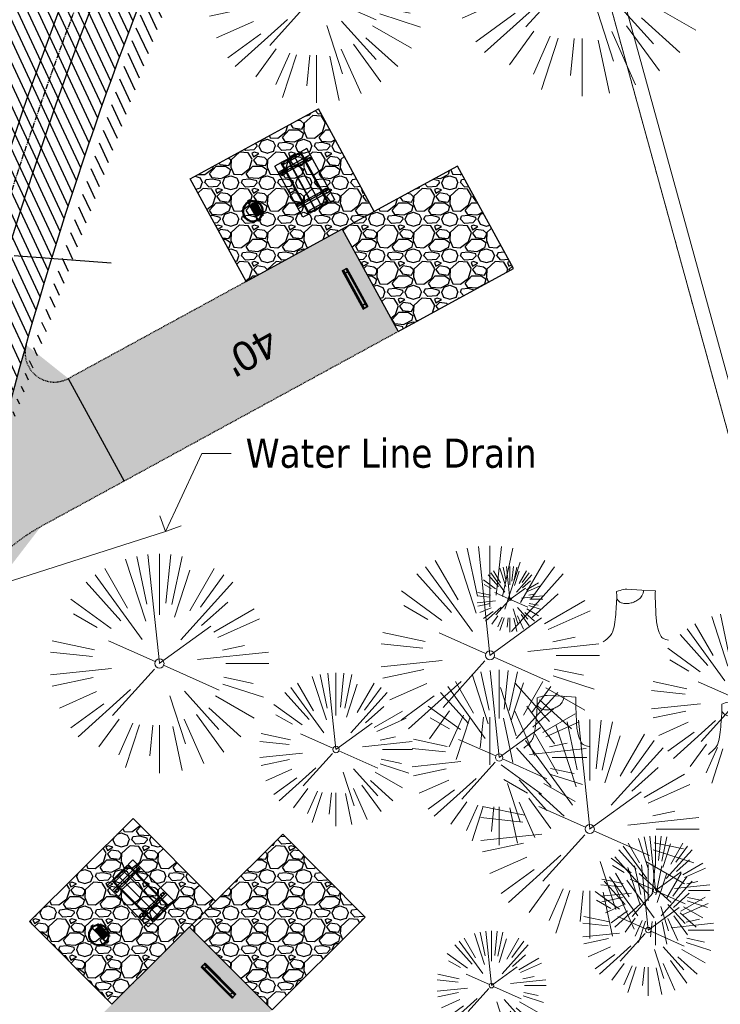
# Model space of a CAD drawing. Header units: feet. Extents: x 1134296 to 1140710, y 647902 to 649877.
# Tile 31 of 66: x 1134571 to 1134667, y 648818 to 648952. Entities that reach past the tile are written whole.
import ezdxf
from ezdxf import colors
from ezdxf.entities.mleader import LeaderData, LeaderLine
from ezdxf.lldxf.tags import DXFTag
from ezdxf.math import Vec2, Vec3

# ---------------------------------------------------------------- set-up
doc = ezdxf.new("R2010")
doc.units = ezdxf.units.FT
doc.header["$MEASUREMENT"] = 0
for name, pattern in [('CENTER2', [1.125, 0.75, -0.125, 0.125, -0.125]), ('PHANTOM2', [1.25, 0.625, -0.125, 0.125, -0.125, 0.125, -0.125]), ('RAD', [0.13, 0.08, -0.05])]:
    doc.linetypes.add(name, pattern=pattern)
for name, color, linetype, lineweight in [('-ANGLE-IRON', 8, 'Continuous', 25), ('V-ANNO-TEXT', 8, 'Continuous', 13), ('V-SITE-VEGE', 8, 'Continuous', 18), ('V-UTIL-WATR-LINE', 8, 'WATER', 15)]:
    doc.layers.add(name, color=color, linetype=linetype, lineweight=lineweight)
for name, color, linetype in [('-BOLTS-LAGS-SCREWS', 7, 'Continuous'), ('-CONCRETE', 9, 'Continuous'), ('-HARDWARE', 7, 'Continuous'), ('-TIMBER', 6, 'Continuous'), ('C-CAMPSITE-PADS', 6, 'Continuous'), ('C-PRKG-ASPH', 5, 'Continuous'), ('C-PRKG-GRVL', 8, 'Continuous'), ('C-PRKG-WHEL-STOP', 5, 'Continuous'), ('C-ROAD-ASPHALT', 1, 'Continuous'), ('C-ROAD-CNTR', 1, 'CENTER2'), ('C-ROAD-GRVL', 1, 'RAD'), ('C-SWLK-GRVL-PATT', 8, 'Continuous'), ('C-UTIL-WATER-MEP', 7, 'WATER (.5x)'), ('G-TEXT-ST02', 2, 'Continuous'), ('G-XREF', 7, 'Continuous')]:
    doc.layers.add(name, color=color, linetype=linetype)
doc.styles.add('Arial', font='arial.ttf', dxfattribs={"height": 180})
doc.styles.add('SEI-Dim & Leader', font='tahoma.ttf')
doc.styles.get("Standard").update_dxf_attribs({"font": 'arial.ttf'})
tags = doc.linetypes.add('WATER', pattern='A,1.5,-0.2,["W",Standard,S=0.08,R=0,X=-0.1,Y=-0.04],-0.05', length=1.75).pattern_tags.tags
tags[6] = DXFTag(74, 10)
tags = doc.linetypes.add('WATER (.5x)', pattern='A,0.75,-0.2,["W",Standard,S=0.08,R=0,X=-0.1,Y=-0.04],-0.05', length=1).pattern_tags.tags
tags[6] = DXFTag(74, 10)
pattern_1 = [(37.5, (0, 0), (-0.0629933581, 1.926823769), [0, -1.52, 0, -1.7, 0, -1.625]), (7.5, (0, 0), (1.7697767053, 2.822146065), [0, -0.82, 0, -1.37, 0, -0.525]), (327.5, (-1.23, 0), (3.1141418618, 0.0056590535), [0, -0.5, 0, -1.8, 0, -2.35]), (317.5, (-1.23, 0), (3.0061266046, 0.877675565), [0, -0.25, 0, -1.18, 0, -1.35])]
pattern_2 = [(228.012787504, (3.6, 5), (-40, -45), [0.67268, -66.595440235]), (184.969740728, (3.15, 4.5), (60, 5), [1.15434, -114.279623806]), (132.510447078, (2, 4.4), (50, -55), [0.81394, -80.58016298]), (267.273689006, (0.05, 3.15), (5, 100), [1.05119, -104.067790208]), (292.833654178, (0, 2.1), (-25, 60), [1.030775, -102.04686564]), (357.273689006, (0.4, 1.15), (-100, 5), [1.05119, -104.067790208]), (37.694240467, (1.45, 1.1), (-65, -50), [1.390145, -137.624242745]), (72.255328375, (2.55, 1.95), (35, 110), [1.31244, -129.931607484]), (121.429565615, (2.95, 3.2), (-40, 65), [1.05475, -104.420365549]), (175.23635831, (2.4, 4.1), (55, -5), [1.20416, -59.003812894]), (222.397437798, (1.2, 4.2), (-60, -55), [1.55724, -154.166875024]), (138.814074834, (5, 3.1), (-35, 30), [0.531505, -52.619224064]), (171.46923439, (4.6, 3.45), (65, -10), [1.011185, -100.10755708]), (225, (3.6, 3.6), (-6e-16, -5), [0.707105, -6.363962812]), (203.198590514, (3.25, 4.2), (25, 10), [0.38079, -37.69807553]), (291.80140949, (2.9, 4.05), (-5, 15), [0.538515, -26.387309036]), (30.96375653, (3.1, 3.55), (15, 10), [0.874645, -28.280114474]), (161.56505118, (3.85, 4), (10, -5), [0.632455, -15.1789333]), (16.389540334, (0, 4.05), (50, 15), [0.886, -87.714225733]), (70.346175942, (0.85, 4.3), (-20.00000000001, -55.00000000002), [0.743305, -73.587038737]), (293.198590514, (3.85, 5), (-10, 25), [0.761575, -37.31729053]), (343.610459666, (4.15, 4.3), (-50, 15), [0.886, -87.714225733]), (339.44395478, (0, 0.95), (-25, 10), [0.8544, -41.865618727]), (294.77514057, (0.8, 0.65), (-25, 55), [0.71589, -70.873215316]), (66.801409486, (3.9, 0), (10, 25), [0.761575, -37.31729053]), (17.354024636, (4.2, 0.7), (-65, -20), [0.838155, -82.977118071]), (69.44395478, (1.45, 0), (-10, -25), [0.4272, -42.292818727]), (101.30993247, (3.6, 0), (-5, 20), [0.25495, -25.240147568]), (165.96375653, (3.55, 0.25), (15, -5), [1.030775, -19.584753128]), (186.009005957, (2.55, 0.5), (50, 5), [0.95525, -94.569615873]), (303.69006753, (3.1, 3.1), (-5, 10), [0.72111, -17.306646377]), (353.157226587, (3.5, 2.5), (85, -10), [1.25897, -124.63781312]), (60.9453959, (4.75, 2.35), (-20, -35), [0.51478, -50.963370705]), (90, (5, 2.8), (-5, 5), [0.3, -4.7]), (120.256437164, (2.45, 0.65), (20, -35), [0.69462, -68.767599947]), (48.012787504, (2.1, 1.25), (40, 45), [1.34536, -65.922760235]), (0, (3, 2.25), (5, 5), [1.3, -3.7]), (325.30484647, (4.3, 2.25), (50, -35), [0.79057, -78.266371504]), (254.0546041, (4.95, 1.8), (-5, -20), [0.72801, -35.672539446]), (207.645975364, (4.75, 1.1), (-95, -50), [1.185325, -117.347370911]), (175.42607874, (3.7, 0.55), (-65, 5), [1.253995, -124.14536704])]

# ---------------------------------------------------------------- blocks, each defined once
blk = doc.blocks.new('V-SITE-VEGE-Stump')
for points in [[(-0.1229, -0.0143, 0.052613), (-0.0986, 0.0077, 0.106195), (-0.0905, 0.0219, 0.044862), (-0.0837, 0.0527, 0.020074), (-0.0776, 0.1229, 0.011675), (-0.0773, 0.1364, 0.007866), (-0.0776, 0.1565)], [(-0.0776, 0.1565, -0.027668), (-0.0534, 0.1634, -0.067978), (-0.0432, 0.1643), (0.0086, 0.1616), (0.054, 0.1591)], [(0.0151, 0.1613, -0.082864), (0.0081, 0.142, -0.111324), (-0.0021, 0.1306, -0.039313), (-0.0159, 0.1223, -0.049197), (-0.028, 0.1177, -0.066002), (-0.0447, 0.1155, -0.070187), (-0.0604, 0.1177, -0.114859), (-0.0685, 0.1223, -0.075938), (-0.0773, 0.1332)], [(0.054, 0.1591, 0.004334), (0.0538, 0.1369, 0.008344), (0.054, 0.1254), (0.0561, 0.0762, 0.046252), (0.0624, 0.0317, 0.069625), (0.0733, 0.0038, 0.149725), (0.0794, -0.002, 0.058523), (0.0992, -0.0091)]]:
    blk.add_lwpolyline(points, format="xyb")
blk = doc.blocks.new('V-SITE-VEGE-Coniferious Tree 2')
at = {"color": 0, "linetype": 'ByBlock'}
for p, q in [((-0.0575, 0.2704), (-0.104, 0.4891)), ((-0.0003, 0.0026), (-0.0523, 0.4973)), ((0, 0.2219), (0, 0.5)), ((0.0289, 0.2753), (0.0522, 0.4973)), ((0.0572, 0.2693), (0.1039, 0.4891)), ((-0.0626, 0.1926), (-0.1545, 0.4755)), ((-0.146, 0.2528), (-0.25, 0.433)), ((0.0685, 0.211), (0.1382, 0.4256)), ((0.1391, 0.2411), (0.25, 0.433)), ((-0.0791, 0.1089), (-0.2939, 0.4045)), ((0.1869, 0.2573), (0.2939, 0.4045)), ((-0.1757, 0.1951), (-0.3346, 0.3716)), ((0.0978, 0.1086), (0.3345, 0.3716)), ((-0.2201, 0.1599), (-0.4046, 0.2939)), ((0.192, 0.1729), (0.3116, 0.2806)), ((-0.2844, 0.1642), (-0.3931, 0.227)), ((0.2488, 0.1436), (0.433, 0.25)), ((0.2659, 0.1184), (0.4568, 0.2034)), ((-0.0009, -0.0007), (0.235, 0.1707)), ((-0.2961, 0.0629), (-0.4891, 0.1039)), ((-0.0199, 0.0089), (-0.2319, 0.1032)), ((0.2873, 0.0611), (0.3885, 0.0826)), ((-0.306, 0.0322), (-0.4973, 0.0523)), ((0.1731, 0.0182), (0.4972, 0.0523)), ((0.3025, 0), (0.5, 0)), ((-0.2183, -0.0229), (-0.4973, -0.0523)), ((-0.023, -0.0255), (-0.2138, -0.2374)), ((0.0185, -0.0083), (0.272, -0.1211)), ((-0.3022, -0.0642), (-0.4891, -0.1039)), ((0.2936, -0.0624), (0.4274, -0.0908)), ((0.2891, -0.094), (0.4755, -0.1545)), ((-0.2881, -0.1283), (-0.4568, -0.2034)), ((-0.132, -0.1189), (-0.3716, -0.3346)), ((0.0478, -0.1473), (0.1192, -0.3671)), ((0.1144, -0.1271), (0.2718, -0.3019)), ((0.2555, -0.1475), (0.433, -0.25)), ((-0.2545, -0.1849), (-0.4046, -0.2939)), ((0.2254, -0.2029), (0.3716, -0.3346)), ((-0.1843, -0.2536), (-0.2767, -0.3808)), ((0.1131, -0.2541), (0.2033, -0.4568)), ((0.1689, -0.2325), (0.2939, -0.4045)), ((-0.1214, -0.2725), (-0.1856, -0.4168)), ((-0.091, -0.2799), (-0.1545, -0.4755)), ((-0.0297, -0.2818), (-0.0443, -0.4216)), ((0, -0.2818), (0, -0.5)), ((0.061, -0.2873), (0.1039, -0.4891))]:
    blk.add_line(p, q, dxfattribs=at)
blk.add_circle((0, 0), 0.0208)
blk = doc.blocks.new('_Open90')
at = {"color": 0, "linetype": 'ByBlock', "lineweight": -2}
for p, q in [((-0.5, 0.5), (0, 0)), ((0, 0), (-1, 0)), ((0, 0), (-0.5, -0.5))]:
    blk.add_line(p, q, dxfattribs=at)
blk = doc.blocks.new('Wheel_Stop')
for points in [[(-36, 6.75), (36, 6.75)], [(-36, -2.25), (-36, 6.75)], [(-35.625, 4.5), (-36, 6.75)], [(-35.625, 0), (-36, -2.25)], [(-35.955, 6.48), (35.955, 6.48)], [(-35.625, 4.5), (-35.625, 0)], [(-35.625, 4.5), (35.625, 4.5)], [(-35.625, 0), (35.625, 0)], [(35.625, 4.5), (36, 6.75)], [(35.625, 4.5), (35.625, 0)], [(35.625, 0), (36, -2.25)], [(36, -2.25), (36, 6.75)], [(-36, -2.25), (36, -2.25)], [(-35.955, -1.98), (35.955, -1.98)]]:
    blk.add_lwpolyline(points)
for centre in [(-30, 2.25), (30, 2.25)]:
    blk.add_circle(centre, 0.5)
blk = doc.blocks.new('10FT_Precast Table')
at = {"layer": '-ANGLE-IRON'}
for p, q in [((-28.5, 21.1), (-28.5, 27.6)), ((-28.5, 27.6), (-24.5, 27.6)), ((-24.5, 21.1), (-28.5, 21.1)), ((-24.5, 27.6), (-24.5, 21.1)), ((28.5, 21.1), (28.5, 27.6)), ((28.5, 27.6), (32.5, 27.6)), ((32.5, 21.1), (28.5, 21.1)), ((32.5, 27.6), (32.5, 21.1)), ((-43.5, 15.3), (-46.5, 15.3)), ((-46.5, 15.3), (-46.5, -15.3)), ((-43.5, -15.3), (-43.5, 15.3)), ((-25.5, 15.3), (-28.5, 15.3)), ((-28.5, 15.3), (-28.5, -15.3)), ((-25.5, -15.3), (-25.5, 15.3)), ((32.5, 15.3), (29.5, 15.3)), ((29.5, 15.3), (29.5, -15.3)), ((32.5, -15.3), (32.5, 15.3)), ((46.5, 15.3), (43.5, 15.3)), ((43.5, 15.3), (43.5, -15.3)), ((46.5, -15.3), (46.5, 15.3)), ((-46.5, -15.3), (-43.5, -15.3)), ((-28.5, -15.3), (-25.5, -15.3)), ((29.5, -15.3), (32.5, -15.3)), ((43.5, -15.3), (46.5, -15.3)), ((-28.5, -27.6), (-28.5, -21.1)), ((-28.5, -21.1), (-24.5, -21.1)), ((-24.5, -27.6), (-28.5, -27.6)), ((-24.5, -21.1), (-24.5, -27.6)), ((28.5, -27.6), (28.5, -21.1)), ((28.5, -21.1), (32.5, -21.1)), ((32.5, -27.6), (28.5, -27.6)), ((32.5, -21.1), (32.5, -27.6))]:
    blk.add_line(p, q, dxfattribs=at)
at = {"layer": '-BOLTS-LAGS-SCREWS'}
for centre in [(-26.5, 26.1), (-26.5, 22.6), (30.5, 26.1), (30.5, 22.6), (-45, 14.3), (-45, 8.8), (-45, 2.8), (-27, 14.3), (-27, 8.8), (-27, 2.8), (31, 14.3), (31, 8.8), (31, 2.8), (45, 14.3), (45, 8.8), (45, 2.8), (-45, -2.8), (-45, -8.8), (-45, -14.3), (-27, -2.8), (-27, -8.8), (-27, -14.3), (31, -2.8), (31, -8.8), (31, -14.3), (45, -2.8), (45, -8.8), (45, -14.3), (-26.5, -22.6), (-26.5, -26.1), (30.5, -22.6), (30.5, -26.1)]:
    blk.add_circle(centre, 0.156, dxfattribs=at)
at = {"layer": '-CONCRETE'}
for p, q in [((-32, -30), (-32, 30)), ((-28.5, 30), (-28.5, 27.6)), ((-28.5, -27.1), (-28.5, 27.1)), ((32.5, 30), (32.5, 27.6)), ((32.5, -27.1), (32.5, 27.1)), ((36, -30), (36, 30)), ((-28.5, -30), (-28.5, -27.6)), ((32.5, -27.6), (32.5, -30))]:
    blk.add_line(p, q, dxfattribs=at)
at = {"layer": '-TIMBER'}
for p, q in [((-48, 18.7), (-48, 30)), ((-48, 30), (48, 30)), ((-48, 18.7), (48, 18.7)), ((-48, 5.9), (-48, 17.1)), ((-48, 17.1), (48, 17.1)), ((48, 18.7), (48, 30)), ((48, 17.1), (48, 5.9)), ((-48, 5.9), (48, 5.9)), ((-48, -5.6), (-48, 5.6)), ((-48, 5.6), (48, 5.6)), ((48, 5.6), (48, -5.6)), ((48, -5.6), (-48, -5.6)), ((-48, -17.1), (-48, -5.9)), ((48, -5.9), (-48, -5.9)), ((48, -5.9), (48, -17.1)), ((48, -17.1), (-48, -17.1)), ((-48, -30), (-48, -18.7)), ((-48, -18.7), (48, -18.7)), ((-48, -30), (48, -30)), ((48, -30), (48, -18.7))]:
    blk.add_line(p, q, dxfattribs=at)
blk = doc.blocks.new('*X1280')
at = {"color": 0}
for p, q in [((146.1, 353.6), (146.1, 353.7)), ((146.1, 352.9), (146.8, 353.6)), ((146.1, 352.5), (146.8, 353.3)), ((146.1, 351.8), (146.8, 352.6)), ((146.1, 351.5), (146.8, 352.2)), ((146.1, 350.8), (146.8, 351.5)), ((146.3, 350.7), (146.8, 351.2))]:
    blk.add_line(p, q, dxfattribs=at)
blk = doc.blocks.new('Pilot Rocks FS-30_18_PA')
at = {"layer": '-HARDWARE'}
for p, q in [((-8.8, 0), (-17.9, 0)), ((-17.9, 0), (-12.8, 0)), ((-10.2, 0), (10.2, 0)), ((8.8, 0), (17.9, 0)), ((12.8, 0), (17.9, 0)), ((-18.9, -1.4), (-18.9, -1)), ((-18.9, -1.4), (-18.9, -1)), ((-18.9, -4.6), (-18.9, -1.4)), ((-18.9, -1.4), (-18.9, -1.4)), ((-18.2, -1.4), (-18.2, -1)), ((-18.2, -1), (-18.2, -1.4)), ((-18.2, -1.4), (-18.1, -1.4)), ((-18.1, -1.4), (-18.1, -4.6)), ((-8.8, -0.6), (-17.9, -0.6)), ((-13.3, -0.6), (-17.9, -0.6)), ((-10.2, -0.6), (10.2, -0.6)), ((-10.2, -0.6), (-10.2, -11.3)), ((-10.2, -11.3), (-10.2, -14.8)), ((-10.2, -13.7), (-10.2, -14.8)), ((-9.5, -0.6), (-9.5, -11.3)), ((-9.5, -11.3), (-9.5, -14.8)), ((-9.5, -11.6), (9.5, -11.6)), ((-9.5, -12.3), (9.5, -12.3)), ((-9.5, -14.8), (-9.5, -14.5)), ((-8.8, -0.6), (-8.8, -11.6)), ((-8.3, -0.6), (-8.3, -11.6)), ((-7.5, -0.6), (-7.5, -11.6)), ((-7, -0.6), (-7, -11.6)), ((-6.2, -0.6), (-6.2, -11.6)), ((-5.7, -0.6), (-5.7, -11.6)), ((-4.9, -0.6), (-4.9, -11.6)), ((-4.3, -0.6), (-4.3, -11.6)), ((-3.6, -0.6), (-3.6, -11.6)), ((-3, -0.6), (-3, -11.6)), ((-2.2, -0.6), (-2.2, -11.6)), ((-1.7, -0.6), (-1.7, -11.6)), ((-0.9, -0.6), (-0.9, -11.6)), ((-0.4, -0.6), (-0.4, -11.6)), ((0.4, -0.6), (0.4, -11.6)), ((0.9, -0.6), (0.9, -11.6)), ((1.7, -0.6), (1.7, -11.6)), ((2.2, -0.6), (2.2, -11.6)), ((3, -0.6), (3, -11.6)), ((3.6, -0.6), (3.6, -11.6)), ((4.3, -0.6), (4.3, -11.6)), ((4.9, -0.6), (4.9, -11.6)), ((5.7, -0.6), (5.7, -11.6)), ((6.2, -0.6), (6.2, -11.6)), ((7, -0.6), (7, -11.6)), ((7.5, -0.6), (7.5, -11.6)), ((8.3, -0.6), (8.3, -11.6)), ((8.8, -0.6), (8.8, -11.6)), ((17.9, -0.6), (8.8, -0.6)), ((9.5, -0.6), (9.5, -11.3)), ((9.5, -11.3), (9.5, -14.8)), ((9.5, -14.5), (9.5, -14.8)), ((10.2, -0.6), (10.2, -11.3)), ((10.2, -11.3), (10.2, -14.8)), ((10.2, -14.8), (10.2, -13.7)), ((18.1, -4.6), (18.1, -1.4)), ((18.1, -1.4), (18.2, -1.4)), ((18.9, -4.6), (18.1, -4.6)), ((18.2, -1.4), (18.2, -1)), ((18.2, -1.4), (18.2, -1)), ((18.9, -1.4), (18.9, -1)), ((18.9, -1), (18.9, -1.4)), ((18.9, -1.4), (18.9, -1.4)), ((18.9, -1.4), (18.9, -4.6))]:
    blk.add_line(p, q, dxfattribs=at)
at = {"layer": '-HARDWARE', "flags": 128}
for points in [[(0, 18.2, 1), (-0.6, 18.2), (-0.6, 15, 1), (0, 15), (0, 18.2)], [(-11.8, -8.9, -1), (-11.3, -9.4), (-13.5, -11.7, -1), (-14, -11.3), (-11.8, -8.9)], [(11.8, -8.9, 1), (11.3, -9.4), (13.5, -11.7, 1), (14, -11.3), (11.8, -8.9)]]:
    blk.add_lwpolyline(points, format="xyb", dxfattribs=at)
at = {"layer": '-HARDWARE'}
for points in [[(-18.9, -4.6), (-18.9, -1.4), (-18.1, -1.4), (-18.1, -4.6)], [(-7.5, -11.6), (-8.3, -11.6), (-8.3, -0.6), (-7.5, -0.6)], [(-6.2, -11.6), (-7, -11.6), (-7, -0.6), (-6.2, -0.6)], [(-4.9, -11.6), (-5.7, -11.6), (-5.7, -0.6), (-4.9, -0.6)], [(-3.6, -11.6), (-4.3, -11.6), (-4.3, -0.6), (-3.6, -0.6)], [(-2.2, -11.6), (-3, -11.6), (-3, -0.6), (-2.2, -0.6)], [(-0.9, -11.6), (-1.7, -11.6), (-1.7, -0.6), (-0.9, -0.6)], [(-0.4, -11.6), (0.4, -11.6), (0.4, -0.6), (-0.4, -0.6)], [(0.9, -11.6), (1.7, -11.6), (1.7, -0.6), (0.9, -0.6)], [(2.2, -11.6), (3, -11.6), (3, -0.6), (2.2, -0.6)], [(3.6, -11.6), (4.3, -11.6), (4.3, -0.6), (3.6, -0.6)], [(4.9, -11.6), (5.7, -11.6), (5.7, -0.6), (4.9, -0.6)], [(6.2, -11.6), (7, -11.6), (7, -0.6), (6.2, -0.6)], [(7.5, -11.6), (8.3, -11.6), (8.3, -0.6), (7.5, -0.6)], [(18.9, -4.6), (18.9, -1.4), (18.1, -1.4), (18.1, -4.6)]]:
    blk.add_lwpolyline(points, close=True, dxfattribs=at)
for centre, radius, start, end in [((0, 0), 17.1, 0.1484, 179.8516), ((-17.9, -1), 1, 90, 180), ((-17.9, -1), 1, 90, 180), ((0, 0), 15.7, 0.161, 179.839), ((17.9, -1), 1, 0, 90), ((17.9, -1), 1, 0, 90), ((-17.9, -1), 0.333, 90, 180), ((-17.9, -1), 0.333, 90, 180), ((0, 0), 17.1, 182.0901, 220.7491), ((0, 0), 15.7, 182.2674, 220.2248), ((0, 0), 17.1, 220.7491, 233.2978), ((0, 0), 15.7, 220.2248, 229.5861), ((-9.9, -11.6), 0.333, 0, 180), ((-9.9, -14.8), 0.333, 180, 0), ((-9.9, -14.8), 0.333, 180, 0), ((0, 0), 15.7, 232.704, 307.296), ((0, 0), 17.1, 236.0414, 303.9586), ((9.9, -11.6), 0.333, 0, 180), ((9.9, -14.8), 0.333, 180, 0), ((9.9, -14.8), 0.333, 180, 0), ((0, 0), 15.7, 310.4139, 319.7752), ((0, 0), 17.1, 306.7022, 319.2509), ((0, 0), 15.7, 319.7752, 357.7326), ((0, 0), 17.1, 319.2509, 357.9099), ((17.9, -1), 0.333, 0, 90), ((17.9, -1), 0.333, 0, 90)]:
    blk.add_arc(centre, radius, start, end, dxfattribs=at)
at = {"layer": '-HARDWARE', "rotation": 180}
for p, xscale, yscale, zscale in [((137.7, 372.6), 1.066666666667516, 1.066666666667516, 1.066666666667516), ((-137.7, 372.6), -1.066666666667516, 1.066666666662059, 1.066666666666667)]:
    blk.add_blockref('*X1280', p, dxfattribs=dict(at, xscale=xscale, yscale=yscale, zscale=zscale))
blk = doc.blocks.new('C_PBASE-PACTOLA_02403811')
at = {"layer": 'C-CAMPSITE-PADS'}
for points in [[(1134602.14, 648916.51), (1134594.47, 648930.55), (1134612.03, 648940.13)], [(1134619.69, 648926.09), (1134612.03, 648940.13)], [(1134622.97, 648909.65), (1134638.77, 648918.27), (1134631.1, 648932.31), (1134619.69, 648926.09)], [(1134602.14, 648916.51), (1134619.69, 648926.09)], [(1134615.3, 648923.69), (1134622.97, 648909.65)], [(1134583.76, 648817.52), (1134572.47, 648828.85), (1134586.64, 648842.97)], [(1134597.93, 648831.63), (1134586.64, 648842.97)], [(1134605.68, 648816.76), (1134618.43, 648829.47), (1134607.14, 648840.8), (1134597.93, 648831.63)], [(1134583.76, 648817.52), (1134597.93, 648831.63)], [(1134594.39, 648828.1), (1134605.68, 648816.76)]]:
    blk.add_lwpolyline(points, dxfattribs=at)
at = {"layer": 'C-ROAD-ASPHALT'}
blk.add_lwpolyline([(1134633.65, 648994.15), (1134723.23, 649000.6, -0.300313), (1134907.7, 648897.02), (1134943.56, 648827.41, -0.242942), (1134943.47, 648735.65, -0.014482), (1134938.28, 648725.89), (1134902.77, 648660.9, -0.111237), (1134861.54, 648614.05), (1134757.48, 648538.57, 0.178397), (1134706.3, 648462.14, -0.47863), (1134656.99, 648438.88, -0.128153), (1134626.71, 648464.73), (1134623.06, 648469.96, -0.104209), (1134584.05, 648561.81), (1134566.4, 648651.59, -0.01381), (1134561.9, 648678.39), (1134552.83, 648743.38, -0.094333), (1134558.21, 648852.45), (1134566.77, 648887.84, -0.036442), (1134590.86, 648962.97, -0.28642)], format="xyb", close=True, dxfattribs=at)
at = {"layer": 'C-ROAD-CNTR', "flags": 128}
blk.add_lwpolyline([(1134682.82, 648422.25), (1134669.22, 648425.85, -0.177469), (1134620.15, 648460.15), (1134616.5, 648465.38, -0.104209), (1134576.2, 648560.26), (1134558.55, 648650.05, -0.01381), (1134553.98, 648677.28), (1134544.9, 648742.27, -0.094333), (1134550.43, 648854.34), (1134559, 648889.72, -0.142864), (1134712.37, 649156.83), (1134786.2, 649227.81, -0.041643), (1134812.01, 649248.79), (1134833.03, 649263.15, -0.265468), (1134926.96, 649270.71), (1134949.26, 649260.25, -0.036701), (1135013.16, 649224.33), (1135075.32, 649183.13, -0.302523), (1135105.39, 649111.58), (1135099.69, 649081.89, -0.049273), (1135094.1, 649063.04), (1135036.84, 648922.4, -0.009219), (1135029.58, 648905.45), (1134962.36, 648756.34, -0.019155), (1134945.3, 648722.05), (1134909.79, 648657.07, -0.111237), (1134866.24, 648607.57), (1134762.18, 648532.09, 0.322945), (1134716.4, 648393.22), (1134719.72, 648382.71, -0.171424), (1134715.29, 648249.56), (1134707.16, 648228.78, -0.022723), (1134688.71, 648187.28, 0.05045), (1134653.34, 648094.13)], format="xyb", dxfattribs=at)
at = {"layer": 'C-ROAD-GRVL', "flags": 128}
for points in [[(1134572.01, 648907.82, 0.664437), (1134577.78, 648903.22), (1134602.14, 648916.51)], [(1134622.97, 648909.65), (1134574.02, 648882.94, 0.21154), (1134561.7, 648866.88)]]:
    blk.add_lwpolyline(points, format="xyb", dxfattribs=at)
at = {"layer": 'C-UTIL-WATER-MEP', "flags": 128}
for points in [[(1134713.29, 648416.24), (1134669.73, 648427.78, -0.177469), (1134621.79, 648461.3), (1134618.14, 648466.52, -0.104209), (1134578.16, 648560.65), (1134560.52, 648650.44, -0.01381), (1134555.96, 648677.56), (1134546.88, 648742.55, -0.094333), (1134552.38, 648853.87), (1134560.94, 648889.25, -0.142864), (1134713.76, 649155.39), (1134787.59, 649226.37, -0.041643), (1134813.13, 649247.14), (1134834.16, 649261.5, -0.265468), (1134926.11, 649268.9), (1134948.41, 649258.44, -0.036701), (1135012.06, 649222.67), (1135074.22, 649181.46, -0.302523), (1135103.43, 649111.96), (1135097.72, 649082.26, -0.049273), (1135092.25, 649063.79), (1135034.99, 648923.15, -0.009219), (1135027.76, 648906.27), (1134960.54, 648757.16, -0.019155), (1134943.55, 648723.01), (1134908.04, 648658.03, -0.111237), (1134865.06, 648609.19), (1134761.01, 648533.71, 0.157468), (1134714.97, 648470.68, 0.157468)], [(1134709.85, 648413.02), (1134668.71, 648423.91, -0.177469), (1134618.51, 648459.01), (1134614.86, 648464.23, -0.104209), (1134574.23, 648559.88), (1134556.59, 648649.67, -0.01381), (1134552, 648677.01), (1134542.92, 648741.99, -0.094333), (1134548.49, 648854.81), (1134557.05, 648890.19, -0.088923), (1134635.56, 649068.47, -0.076785)]]:
    blk.add_lwpolyline(points, format="xyb", dxfattribs=at)
blk.add_lwpolyline([(1134570.38, 648920.07), (1134583.67, 648919.07)], dxfattribs=at)
at = {"layer": 'Defpoints'}
blk.add_lwpolyline([(1134557.39, 648914.9, -0.073643), (1134625.2, 649063.66, -0.064748)], format="xyb", dxfattribs=at)
at = {"layer": 'Defpoints', "flags": 128}
blk.add_lwpolyline([(1134577.78, 648903.22), (1134585.44, 648889.17)], dxfattribs=at)
at = {"layer": '-HARDWARE'}
for p, xscale, yscale, zscale, rotation in [((1134603.06, 648926.13), 0.08333333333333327, 0.08333333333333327, 0.08333333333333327, 118.6189982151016), ((1134581.96, 648827.01), 0.08333333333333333, 0.08333333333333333, 0.08333333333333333, 134.8812979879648)]:
    blk.add_blockref('Pilot Rocks FS-30_18_PA', p, dxfattribs=dict(at, xscale=xscale, yscale=yscale, zscale=zscale, rotation=rotation))
for p, xscale, yscale, zscale, rotation in [((1134610.16, 648930), 0.08333333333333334, 0.08333333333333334, 0.08333333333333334, 118.6189982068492), ((1134587.68, 648832.71), 0.08333333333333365, 0.08333333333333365, 0.08333333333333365, 134.8812979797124)]:
    blk.add_blockref('10FT_Precast Table', p, dxfattribs=dict(xscale=xscale, yscale=yscale, zscale=zscale, rotation=rotation))
at = {"layer": 'C-PRKG-WHEL-STOP'}
for p, xscale, yscale, zscale, rotation in [((1134616.89, 648915.44), 0.0833333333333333, 0.0833333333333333, 0.0833333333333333, 298.6189982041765), ((1134598.22, 648820.62), 0.08333333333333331, 0.08333333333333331, 0.08333333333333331, 314.8812979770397)]:
    blk.add_blockref('Wheel_Stop', p, dxfattribs=dict(at, xscale=xscale, yscale=yscale, zscale=zscale, rotation=rotation))
at = {"layer": 'C-CAMPSITE-PADS', "style": 'Arial'}
blk.add_text("40'", height=4, rotation=209.1147, dxfattribs=at).set_placement((1134605.09, 648910.35))
blk = doc.blocks.new('C_PHTCH-PACTOLA_02403811')
at = {"layer": 'C-PRKG-ASPH'}
h = blk.add_hatch(dxfattribs=at)
h.set_pattern_fill('ANSI31', color=256, scale=10, angle=70)
edge = h.paths.add_edge_path(flags=16)
edge.add_arc((1135093.57, 648760.36), 542, 143.5704, 153.2664, ccw=False)
edge.add_arc((1135093.57, 648760.36), 542, 133.8743, 143.5704, ccw=False)
edge.add_line((1134717.92, 649151.06), (1134791.74, 649222.04))
edge.add_arc((1134924.81, 649083.64), 192, 124.3358, 133.8743, ccw=False)
edge.add_line((1134816.52, 649242.18), (1134837.54, 649256.54))
edge.add_arc((1134886.61, 649184.7), 87, 64.8666, 124.3358, ccw=False)
edge.add_line((1134923.57, 649263.47), (1134945.86, 649253.01))
edge.add_arc((1134736.9, 648807.59), 492, 56.4591, 64.8666, ccw=False)
edge.add_line((1135008.74, 649217.67), (1135070.9, 649176.46))
edge.add_arc((1135036.64, 649124.78), 62, -10.868, 56.4591, ccw=False)
edge.add_line((1135097.53, 649113.09), (1135091.83, 649083.4))
edge.add_arc((1135001.48, 649100.74), 92, 337.8486, 349.132, ccw=False)
edge.add_line((1135086.69, 649066.05), (1135029.44, 648925.41))
edge.add_arc((1134573.75, 649110.92), 492, 335.736, 337.8486, ccw=False)
edge.add_line((1135022.29, 648908.74), (1134970.11, 648792.98))
edge.add_line((1134970.11, 648792.98), (1134955.07, 648759.62))
edge.add_arc((1134506.53, 648961.81), 492, 331.3466, 335.736, ccw=False)
edge.add_line((1134938.28, 648725.89), (1134902.77, 648660.9))
edge.add_arc((1134778.16, 648728.99), 142, 305.9573, 331.3466, ccw=False)
edge.add_line((1134861.54, 648614.05), (1134757.48, 648538.57))
edge.add_arc((1134835.58, 648430.91), 133, 125.9573, 166.4172)
edge.add_arc((1134672.28, 648470.36), 35, 244.1086, 346.4172, ccw=False)
edge.add_arc((1134691.46, 648509.91), 78.96, 214.9055, 244.1168, ccw=False)
edge.add_line((1134626.71, 648464.73), (1134623.06, 648469.96))
edge.add_arc((1134821.51, 648608.47), 242, 191.1168, 214.9138, ccw=False)
edge.add_line((1134584.05, 648561.81), (1134566.4, 648651.59))
edge.add_arc((1135049.17, 648746.46), 492, 187.9519, 191.1168, ccw=False)
edge.add_line((1134561.9, 648678.39), (1134552.83, 648743.38))
edge.add_arc((1134842.02, 648783.77), 292, 166.3961, 187.9519, ccw=False)
edge.add_line((1134558.21, 648852.45), (1134566.77, 648887.84))
edge.add_arc((1135093.57, 648760.36), 542, 158.0478, 166.3961, ccw=False)
edge.add_arc((1135093.57, 648760.36), 542, 153.2664, 158.0478, ccw=False)
edge = h.paths.add_edge_path()
edge.add_line((1134664.93, 648091.02), (1134641.75, 648097.24))
edge.add_arc((1135131.44, 647965.88), 507, 154.1155, 164.9841, ccw=False)
edge.add_arc((1135131.44, 647965.88), 507, 153.4315, 154.1155, ccw=False)
edge.add_arc((1134241.51, 648410.91), 488, 333.4315, 338.6384)
edge.add_line((1134695.99, 648233.15), (1134704.11, 648253.93))
edge.add_arc((1134529.03, 648322.41), 188, 338.6384, 377.1955)
edge.add_arc((1134651.31, 648360.25), 60, 17.1955, 74.9727)
edge.add_line((1134666.86, 648418.2), (1134661.5, 648419.81))
edge.add_arc((1134691.49, 648509.95), 95, 223.9419, 251.5981, ccw=False)
edge.add_arc((1134691.54, 648509.98), 95.06, 214.9166, 223.9393, ccw=False)
edge.add_line((1134613.59, 648455.57), (1134609.94, 648460.8))
edge.add_arc((1134821.51, 648608.47), 258, 191.1168, 214.9138, ccw=False)
edge.add_line((1134568.35, 648558.72), (1134550.7, 648648.51))
edge.add_arc((1135049.17, 648746.46), 508, 187.9519, 191.1168, ccw=False)
edge.add_line((1134546.06, 648676.18), (1134536.98, 648741.16))
edge.add_arc((1134842.02, 648783.77), 308, 166.3961, 187.9519, ccw=False)
edge.add_line((1134542.66, 648856.22), (1134551.22, 648891.6))
edge.add_arc((1135093.57, 648760.36), 558, 163.9213, 166.3961, ccw=False)
edge.add_arc((1134538.18, 648920.44), 20, 343.9213, 402.7699)
edge.add_line((1134552.86, 648934.02), (1134533.45, 648955.01))
edge.add_arc((1135093.57, 648760.36), 592.98, 146.01874, 160.8371, ccw=False)
edge.add_line((1134601.86, 649091.79), (1134616.58, 649064.03))
edge.add_arc((1134621, 649066.38), 5, 207.9516, 327.0741)
edge.add_arc((1135093.57, 648760.36), 558, 133.8743, 147.0741, ccw=False)
edge.add_line((1134706.83, 649162.6), (1134780.65, 649233.58))
edge.add_arc((1134924.81, 649083.64), 208, 124.3358, 133.8743, ccw=False)
edge.add_line((1134807.49, 649255.39), (1134828.52, 649269.75))
edge.add_arc((1134886.61, 649184.7), 103, 64.8666, 124.3358, ccw=False)
edge.add_line((1134930.36, 649277.95), (1134952.66, 649267.49))
edge.add_arc((1134736.9, 648807.59), 508, 56.4591, 64.8666, ccw=False)
edge.add_line((1135017.58, 649231), (1135079.74, 649189.8))
edge.add_arc((1135036.64, 649124.78), 78, -10.868, 56.4591, ccw=False)
edge.add_line((1135113.25, 649110.08), (1135107.54, 649080.38))
edge.add_arc((1135001.48, 649100.74), 108, 337.8486, 349.132, ccw=False)
edge.add_line((1135101.51, 649060.02), (1135044.25, 648919.38))
edge.add_arc((1134573.75, 649110.92), 508, 335.736, 337.8486, ccw=False)
edge.add_line((1135036.87, 648902.16), (1134969.66, 648753.05))
edge.add_arc((1134506.53, 648961.81), 508, 331.3466, 335.736, ccw=False)
edge.add_line((1134952.32, 648718.22), (1134916.81, 648653.23))
edge.add_arc((1134778.16, 648728.99), 158, 305.9573, 331.3466, ccw=False)
edge.add_line((1134870.94, 648601.1), (1134766.88, 648525.62))
edge.add_arc((1134835.58, 648430.91), 117, 125.9573, 162.2649)
edge.add_arc((1134752.71, 648457.41), 30, 162.2649, 196.8024)
edge.add_arc((1134835.58, 648430.91), 113, 170.9217, 197.5477)
edge.add_line((1134727.84, 648396.84), (1134731.16, 648386.32))
edge.add_arc((1134529.03, 648322.41), 212, 11.3401, 17.5477, ccw=False)
edge.add_arc((1134529.06, 648322.4), 211.97, -20.6491, 11.3422, ccw=False)
edge.add_arc((1134759.87, 648235.31), 34.72, 159.1872, 239.4136)
edge.add_line((1134742.2, 648205.42), (1134709.51, 648185.7))
edge.add_line((1134709.51, 648185.7), (1134699, 648181.01))
edge.add_arc((1135131.44, 647965.88), 483, 153.5512, 164.9841)
h = blk.add_hatch(dxfattribs=at)
h.set_pattern_fill('ANSI31', color=256, scale=10, angle=70)
edge = h.paths.add_edge_path()
edge.add_arc((1134528.12, 648951.57), 468.12, 332.7083, 335.7919)
edge.add_line((1134955.07, 648759.62), (1134970.11, 648792.98))
edge.add_arc((1134854.66, 648781.61), 116, 5.6217, 27.2539)
edge.add_line((1134957.79, 648834.73), (1134921.93, 648904.35))
edge.add_arc((1134737.02, 648809.1), 208, 27.2539, 94.1168)
edge.add_line((1134722.09, 649016.56), (1134632.5, 649010.11))
edge.add_arc((1134637.24, 648944.28), 66, 94.1168, 114.8502)
edge.add_arc((1135093.57, 648760.36), 542, 153.2664, 158.0478)
edge.add_arc((1134637.24, 648944.28), 50, 94.1168, 158.0478, ccw=False)
edge.add_line((1134633.65, 648994.15), (1134723.23, 649000.6))
edge.add_arc((1134737.02, 648809.1), 192, 27.2539, 94.1168, ccw=False)
edge.add_line((1134907.7, 648897.02), (1134943.56, 648827.41))
edge.add_arc((1134854.66, 648781.61), 100, -26.5394, 27.2539, ccw=False)
at = {"layer": 'C-PRKG-GRVL'}
h = blk.add_hatch(dxfattribs=at)
h.set_pattern_fill('AR-SAND', color=256)
h.set_pattern_definition(pattern_1)
edge = h.paths.add_edge_path()
edge.add_line((1134574.02, 648882.94), (1134622.97, 648909.65))
edge.add_line((1134622.97, 648909.65), (1134615.3, 648923.69))
edge.add_line((1134615.3, 648923.69), (1134577.78, 648903.22))
edge.add_arc((1134575.86, 648906.73), 4, 164.2129, 298.619, ccw=False)
edge.add_arc((1135093.57, 648760.36), 542, 164.2129, 166.3961)
edge.add_line((1134566.77, 648887.84), (1134561.7, 648866.88))
edge.add_arc((1134586, 648861), 25, 118.619, 166.3961, ccw=False)
h = blk.add_hatch(dxfattribs=at)
h.set_pattern_fill('AR-SAND', color=256)
h.set_pattern_definition(pattern_1)
edge = h.paths.add_edge_path()
edge.add_line((1134559.19, 648770.46), (1134605.68, 648816.76))
edge.add_line((1134605.68, 648816.76), (1134594.39, 648828.1))
edge.add_line((1134594.39, 648828.1), (1134557.01, 648790.88))
edge.add_arc((1134554.19, 648793.71), 4, 178.0222, 314.8813, ccw=False)
edge.add_arc((1134842.02, 648783.77), 292, 178.0222, 186.6728)
edge.add_arc((1134576.83, 648752.75), 25, 134.8813, 186.6728, ccw=False)
at = {"layer": 'C-SWLK-GRVL-PATT'}
h = blk.add_hatch(dxfattribs=at)
h.set_pattern_fill('GRAVEL', color=256, scale=5)
h.set_pattern_definition(pattern_2)
edge = h.paths.add_edge_path(flags=16)
edge.add_arc((1134548.49, 649097.03), 41, 248.7962, 254.9839)
edge.add_line((1134537.87, 649057.43), (1134546.13, 649055.21))
edge.add_arc((1134546.91, 649058.11), 3, 254.9839, 343.3819)
edge.add_line((1134549.78, 649057.25), (1134550.34, 649058.34))
edge.add_arc((1134536.97, 649065.14), 15, 333.0513, 411.098)
edge.add_arc((1134609.19, 649154.64), 100, 220.8114, 231.098, ccw=False)
edge.add_line((1134533.5, 649089.28), (1134521.88, 649102.73))
edge.add_arc((1134499.18, 649083.12), 30, 40.8114, 146.0651)
edge.add_line((1134474.29, 649099.87), (1134453.76, 649069.36))
edge.add_arc((1134536.73, 649013.54), 100, 146.0651, 183.57)
edge.add_line((1134436.92, 649007.31), (1134439.17, 648971.29))
edge.add_arc((1134459.13, 648972.54), 20, 183.57, 214.6573)
edge.add_arc((1134426.23, 648949.79), 20, -21.4941, 34.6573, ccw=False)
edge.add_line((1134444.84, 648942.46), (1134443.4, 648938.82))
edge.add_arc((1134452.7, 648935.15), 10, 158.5059, 247.8634)
edge.add_line((1134448.94, 648925.89), (1134482.5, 648912.24))
edge.add_arc((1134486.27, 648921.5), 10, 247.8634, 321.8645)
edge.add_line((1134494.14, 648915.32), (1134501.2, 648924.32))
edge.add_arc((1134540.53, 648893.44), 50, 132.7699, 141.8645, ccw=False)
edge.add_line((1134506.57, 648930.15), (1134521.07, 648943.56))
edge.add_arc((1134504.09, 648961.91), 25, 312.7699, 341.1235)
edge.add_arc((1135093.57, 648760.36), 597.98, 157.5759, 161.12347, ccw=False)
edge.add_arc((1134536.18, 648990.37), 5, 337.5759, 399.477)
edge.add_line((1134540.04, 648993.55), (1134535.56, 648998.99))
edge.add_arc((1134531.7, 648995.81), 5, 39.477, 129.477)
edge.add_line((1134528.52, 648999.67), (1134515.8, 648989.2))
edge.add_line((1134515.8, 648989.2), (1134511.29, 648990.67))
edge.add_line((1134511.29, 648990.67), (1134527.52, 649004.03))
edge.add_arc((1134525.61, 649006.35), 3, 309.477, 399.477)
edge.add_line((1134527.93, 649008.26), (1134522.62, 649014.7))
edge.add_arc((1134511.04, 649005.16), 15, 39.477, 71.5786)
edge.add_line((1134515.78, 649019.39), (1134513.26, 649020.23))
edge.add_line((1134513.26, 649020.23), (1134514.53, 649024.03))
edge.add_line((1134514.53, 649024.03), (1134517.05, 649023.19))
edge.add_arc((1134511.04, 649005.16), 19, 39.477, 71.5786, ccw=False)
edge.add_line((1134525.71, 649017.24), (1134538.53, 649001.68))
edge.add_arc((1134542.39, 649004.86), 5, 219.477, 336.0781)
edge.add_arc((1135093.57, 648760.36), 597.98, 152.14831, 156.07813, ccw=False)
edge.add_arc((1134560.44, 649042.06), 5, 332.1483, 434.9839)
edge.add_line((1134561.73, 649046.89), (1134536.83, 649053.57))
edge.add_arc((1134548.49, 649097.03), 45, 248.7962, 254.9839, ccw=False)
edge.add_line((1134532.21, 649055.08), (1134533.66, 649058.81))
edge = h.paths.add_edge_path()
edge.add_line((1134601.86, 649091.79), (1134597.71, 649094.58))
edge.add_arc((1135093.57, 648760.36), 597.98, 146.01874, 150.78006)
edge.add_arc((1134567.18, 649055.04), 5.29, 257.3645, 328.3994, ccw=False)
edge.add_line((1134566.02, 649049.88), (1134558.18, 649051.98))
edge.add_arc((1134559.47, 649056.81), 5, 159.694, 254.9839, ccw=False)
edge.add_arc((1134536.97, 649065.14), 19, 339.694, 411.098)
edge.add_arc((1134609.19, 649154.64), 96, 220.8114, 231.098, ccw=False)
edge.add_line((1134536.53, 649091.89), (1134524.91, 649105.35))
edge.add_arc((1134499.18, 649083.12), 34, 40.8114, 112.6777)
edge.add_arc((1134484.91, 649117.26), 3, 228.8203, 292.6777, ccw=False)
edge.add_line((1134482.94, 649115.01), (1134470.12, 649126.22))
edge.add_line((1134470.12, 649126.22), (1134467.48, 649123.21))
edge.add_line((1134467.48, 649123.21), (1134477.86, 649114.13))
edge.add_arc((1134475.89, 649111.87), 3, -50.9871, 48.8203, ccw=False)
edge.add_arc((1134499.18, 649083.12), 34, 129.0129, 146.0651)
edge.add_line((1134470.97, 649102.1), (1134450.91, 649072.29))
edge.add_arc((1134448.42, 649073.97), 3, 250.8569, 326.0651, ccw=False)
edge.add_line((1134447.43, 649071.13), (1134442.57, 649072.82))
edge.add_arc((1134449.13, 649091.71), 20, 234.0626, 250.8569, ccw=False)
edge.add_line((1134437.39, 649075.52), (1134428.46, 649081.99))
edge.add_line((1134428.46, 649081.99), (1134426.12, 649078.75))
edge.add_line((1134426.12, 649078.75), (1134435.04, 649072.28))
edge.add_arc((1134449.13, 649091.71), 24, 234.0626, 250.8569)
edge.add_line((1134441.26, 649069.04), (1134444.03, 649068.08))
edge.add_arc((1134443.05, 649065.24), 3, -28.8966, 70.8569, ccw=False)
edge.add_arc((1134536.73, 649013.54), 104, 151.1034, 161.2127)
edge.add_arc((1134435.43, 649048), 3, 257.0527, 341.2127, ccw=False)
edge.add_line((1134434.76, 649045.07), (1134412.26, 649050.25))
edge.add_arc((1134414.06, 649058.04), 8, 236.9021, 257.0527, ccw=False)
edge.add_line((1134409.69, 649051.34), (1134407.5, 649047.99))
edge.add_arc((1134414.06, 649058.04), 12, 236.9021, 257.0527)
edge.add_line((1134411.37, 649046.35), (1134433.32, 649041.3))
edge.add_arc((1134432.65, 649038.38), 3, -13.4224, 77.0527, ccw=False)
edge.add_arc((1134536.73, 649013.54), 104, 166.5776, 179.7757)
edge.add_arc((1134429.73, 649013.96), 3, 271.9574, 359.7757, ccw=False)
edge.add_line((1134429.83, 649010.96), (1134395.69, 649010.07))
edge.add_line((1134395.69, 649010.07), (1134406.99, 649006.18))
edge.add_line((1134406.99, 649006.18), (1134430.01, 649006.96))
edge.add_arc((1134430.12, 649003.96), 3, 3.57, 91.9574, ccw=False)
edge.add_line((1134433.11, 649004.15), (1134435.18, 648971.04))
edge.add_arc((1134459.13, 648972.54), 24, 183.57, 214.6573)
edge.add_arc((1134426.23, 648949.79), 16, -21.4941, 34.6573, ccw=False)
edge.add_line((1134441.11, 648943.93), (1134439.68, 648940.28))
edge.add_arc((1134452.7, 648935.15), 14, 158.5059, 247.8634)
edge.add_line((1134447.43, 648922.19), (1134456.14, 648918.64))
edge.add_arc((1134455.01, 648915.86), 3, -18.3885, 67.8634, ccw=False)
edge.add_arc((1134475.88, 648908.92), 19, 161.6115, 190.4899)
edge.add_line((1134457.2, 648905.46), (1134457.84, 648902.02))
edge.add_line((1134457.84, 648902.02), (1134461.77, 648902.74))
edge.add_line((1134461.77, 648902.74), (1134461.13, 648906.19))
edge.add_arc((1134475.88, 648908.92), 15, 164.7466, 190.4899, ccw=False)
edge.add_arc((1134464.31, 648912.08), 3, 67.8634, 164.7466, ccw=False)
edge.add_line((1134465.44, 648914.86), (1134481, 648908.53))
edge.add_arc((1134486.27, 648921.5), 14, 247.8634, 321.8645)
edge.add_line((1134497.28, 648912.85), (1134504.34, 648921.85))
edge.add_arc((1134540.53, 648893.44), 46, 132.7699, 141.8645, ccw=False)
edge.add_line((1134509.29, 648927.21), (1134525.15, 648941.88))
edge.add_arc((1134504.78, 648963.91), 30, 312.7699, 322.9316)
edge.add_arc((1134531.91, 648943.41), 4, 42.7699, 142.9316, ccw=False)
edge.add_line((1134534.85, 648946.13), (1134542.54, 648937.81))
edge.add_arc((1134539.6, 648935.09), 4, -47.2301, 42.7699, ccw=False)
edge.add_line((1134542.32, 648932.16), (1134526.39, 648916.91))
edge.add_line((1134526.39, 648916.91), (1134521.29, 648900.31))
edge.add_line((1134521.29, 648900.31), (1134542.11, 648887.89))
edge.add_line((1134542.11, 648887.89), (1134549.89, 648886.12))
edge.add_line((1134549.89, 648886.12), (1134551.22, 648891.6))
edge.add_arc((1134959.07, 648795.15), 419.1, 164.2193, 166.6941, ccw=False)
edge.add_arc((1134590.56, 649043.62), 138.92, 253.0222, 255.497, ccw=False)
edge.add_arc((1134576.14, 648903.99), 27.01, 163.0222, 165.497, ccw=False)
edge.add_arc((1134569.64, 648986.59), 77.18, 253.0222, 255.497, ccw=False)
edge.add_arc((1134629.29, 648891.52), 84.9, 163.0222, 165.497, ccw=False)
edge.add_arc((1134528.96, 648842.32), 76.43, 73.0222, 75.497, ccw=False)
edge.add_arc((1134577.24, 648907.92), 27.02, 161.4316, 163.9064, ccw=False)
edge.add_arc((1134516.83, 648782.03), 138.92, 73.0222, 75.497, ccw=False)
edge.add_arc((1134538.18, 648920.44), 20, 343.9213, 402.7699)
edge.add_line((1134552.86, 648934.02), (1134533.45, 648955.01))
edge.add_arc((1135093.57, 648760.36), 592.98, 146.01874, 160.8371, ccw=False)
h.paths.add_polyline_path([(1134532.5, 648914.25), (1134529.53, 648901.9), (1134537.53, 648900.03), (1134540.37, 648911.82), (1134540.99, 648911.66), (1134541.15, 648912.17)], flags=16)
h = blk.add_hatch(dxfattribs=at)
h.set_pattern_fill('GRAVEL', color=256, scale=5)
h.set_pattern_definition(pattern_2)
h.paths.add_polyline_path([(1134594.47, 648930.55), (1134612.03, 648940.13), (1134619.69, 648926.09), (1134631.1, 648932.31), (1134638.77, 648918.27), (1134622.97, 648909.65), (1134615.3, 648923.69), (1134602.14, 648916.51)])
h = blk.add_hatch(dxfattribs=at)
h.set_pattern_fill('GRAVEL', color=256, scale=5)
h.set_pattern_definition(pattern_2)
h.paths.add_polyline_path([(1134572.47, 648828.85), (1134586.64, 648842.97), (1134597.93, 648831.63), (1134607.14, 648840.8), (1134618.43, 648829.47), (1134605.68, 648816.76), (1134594.39, 648828.1), (1134583.76, 648817.52)])
blk = doc.blocks.new('C_XBASE-PACTOLA_02403811')
at = {"layer": 'V-UTIL-WATR-LINE', "flags": 128}
for points in [[(1134858.56, 648010.49), (1134826.55, 648169.78), (1134826.36, 648170.82), (1134717.16, 648725.14), (1134629.62, 649043.23), (1134625.05, 649060.91), (1134616.07, 649112.68), (1134604.91, 649127.23)], [(1134591.1, 648882.28), (1134535.17, 648864.35), (1134533.85, 648857.05), (1134522.21, 648792.11), (1134626.05, 648720.74), (1134717.16, 648725.14), (1134753.65, 648734.57), (1134963.23, 648772.06), (1135008.67, 648766.44)]]:
    blk.add_lwpolyline(points, dxfattribs=at)
at = {"layer": 'V-UTIL-WATR-LINE', "ltscale": 0.75, "flags": 128}
blk.add_lwpolyline([(1134856.6, 648010.1), (1134824.59, 648169.4), (1134824.4, 648170.45), (1134715.22, 648724.68), (1134627.69, 649042.71), (1134623.1, 649060.49), (1134614.19, 649111.86), (1134603.32, 649126.01)], dxfattribs=at)
at = {"layer": 'V-UTIL-WATR-LINE', "linetype": 'PHANTOM2', "ltscale": 0.75, "flags": 128}
blk.add_lwpolyline([(1134856.6, 648010.1), (1134824.59, 648169.4), (1134824.4, 648170.45), (1134715.22, 648724.68), (1134627.69, 649042.71), (1134623.1, 649060.49), (1134614.19, 649111.86), (1134603.32, 649126.01)], dxfattribs=at)
at = {"layer": 'V-SITE-VEGE'}
for name, p, xscale, yscale, zscale in [('V-SITE-VEGE-Coniferious Tree 2', (1134648.15, 648959.9), 35.99956513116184, 35.99956513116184, 35.99956513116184), ('V-SITE-VEGE-Coniferious Tree 2', (1134611.77, 648955.96), 29.99963760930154, 29.99963760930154, 29.99963760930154), ('V-SITE-VEGE-Coniferious Tree 2', (1134635.53, 648865.3), 29.99963760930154, 29.99963760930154, 29.99963760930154), ('V-SITE-VEGE-Coniferious Tree 2', (1134590.26, 648864.19), 29.99963760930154, 29.99963760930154, 29.99963760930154), ('V-SITE-VEGE-Coniferious Tree 2', (1134638.27, 648872.98), 8.999891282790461, 8.999891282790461, 8.999891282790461), ('V-SITE-VEGE-Stump', (1134656, 648867.73), 40.31522404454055, 40.31522404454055, 40.31522404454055), ('V-SITE-VEGE-Coniferious Tree 2', (1134614.44, 648852.41), 20.99974632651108, 20.99974632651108, 20.99974632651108), ('V-SITE-VEGE-Stump', (1134645.1, 648853.18), 40.31522404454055, 40.31522404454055, 40.31522404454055), ('V-SITE-VEGE-Stump', (1134670.39, 648852.32), 40.31522404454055, 40.31522404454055, 40.31522404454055), ('V-SITE-VEGE-Coniferious Tree 2', (1134649.2, 648841.51), 29.99963760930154, 29.99963760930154, 29.99963760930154), ('V-SITE-VEGE-Coniferious Tree 2', (1134658.19, 648833.1), 14.99981880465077, 14.99981880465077, 14.99981880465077), ('V-SITE-VEGE-Coniferious Tree 2', (1134657.21, 648827.68), 17.99978256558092, 17.99978256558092, 17.99978256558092), ('V-SITE-VEGE-Coniferious Tree 2', (1134635.74, 648820.08), 14.99981880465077, 14.99981880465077, 14.99981880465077)]:
    blk.add_blockref(name, p, dxfattribs=dict(at, xscale=xscale, yscale=yscale, zscale=zscale))
at = {"layer": 'V-SITE-VEGE', "xscale": 23.99971008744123, "yscale": 23.99971008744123, "zscale": 23.99971008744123, "rotation": 8.537736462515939e-07}
for p in [(1134669.6, 648859.22), (1134636.79, 648851.31)]:
    blk.add_blockref('V-SITE-VEGE-Coniferious Tree 2', p, dxfattribs=at)
at = {"layer": 'V-ANNO-TEXT'}
ml = blk.add_multileader_mtext('Standard', dxfattribs=at)
ml.set_content('Water Line Drain', color=256, style='SEI-Dim & Leader')
ml.set_leader_properties(color=256, linetype='ByLayer', lineweight=-1)
ml.set_arrow_properties(name='OPEN90')
ml.build(insert=Vec2(0, 0))
ml.multileader.update_dxf_attribs({"text_left_attachment_type": 2, "text_right_attachment_type": 2, "dogleg_length": 0.1, "arrow_head_size": 3.2, "scale": 40})
ctx = ml.context
ctx.base_point, ctx.scale, ctx.arrow_head_size, ctx.plane_origin = Vec3(1134600.06, 648892.95), 40, 3.2, Vec3(1134591.1, 648882.28)
ctx.left_attachment, ctx.right_attachment = 2, 2
notes = []
notes.append((ctx, [(0, (1, 1, 0), (1134596.06, 648892.95), (1, 0), 4, [(0, [(1134591.1, 648882.28)], 0, [])])]))
ctx.mtext.insert, ctx.mtext.flow_direction = Vec3(1134602.06, 648895), 5
for ctx, leaders in notes:
    for number, flags, end, landing, length, lines in leaders:
        leader = LeaderData()
        leader.index, (leader.has_last_leader_line, leader.has_dogleg_vector, leader.attachment_direction) = number, flags
        leader.last_leader_point, leader.dogleg_vector, leader.dogleg_length = Vec3(end), Vec3(landing), length
        for number, points, colour, breaks in lines:
            line = LeaderLine()
            line.index, line.vertices, line.color, line.breaks = number, Vec3.list(points), colors.encode_raw_color(colour), breaks
            leader.lines.append(line)
        ctx.leaders.append(leader)

msp = doc.modelspace()

# ---------------------------------------------------------------- block references
at = {"layer": 'G-TEXT-ST02'}
msp.add_blockref('C_PHTCH-PACTOLA_02403811', (0, 0), dxfattribs=at)

# ---------------------------------------------------------------- next in the draw order: block references
at = {"layer": 'G-XREF'}
msp.add_blockref('C_XBASE-PACTOLA_02403811', (0, 0), dxfattribs=at)

# ---------------------------------------------------------------- next in the draw order: block references
msp.add_blockref('C_PBASE-PACTOLA_02403811', (0, 0), dxfattribs=at)

doc.saveas('drawing.dxf')
